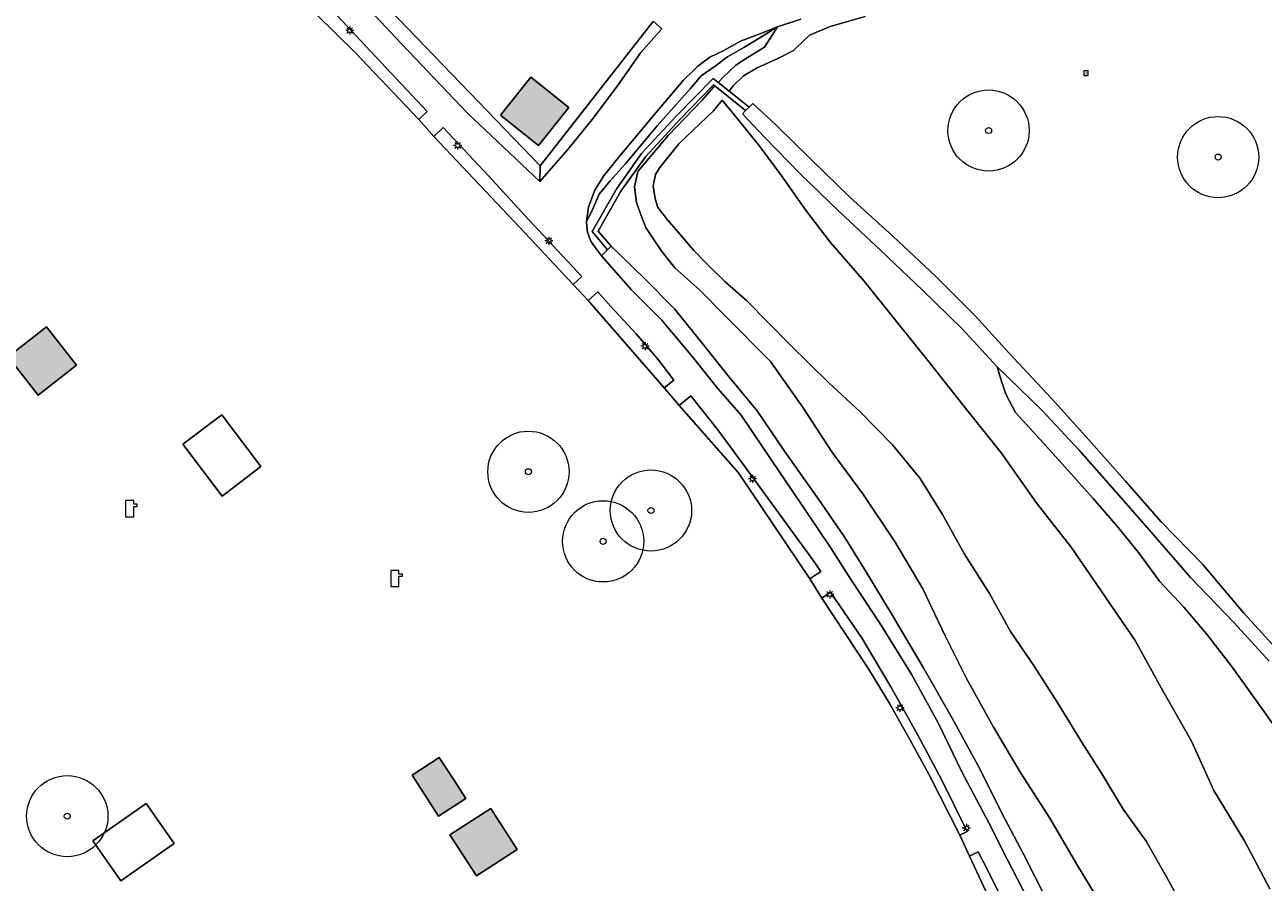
# Model space of a CAD drawing. Header units: metres. Extents: x 187482 to 189800, y 333582 to 335019.
# Tile 239 of 256: x 189170 to 189247, y 334389 to 334442. Entities that reach past the tile are written whole.
import ezdxf
from ezdxf.enums import TextEntityAlignment as Align

# ---------------------------------------------------------------- set-up
doc = ezdxf.new("R2010")
doc.units = ezdxf.units.M
doc.layers.get('0').update_dxf_attribs({"color": 252, "lineweight": 18})
for name, color, linetype, lineweight in [('B-WE-GR-BEPLANTING_CULTUUR_HEESTERS-GV', 252, 'Continuous', 18), ('B-WE-GR-BOOM-S', 252, 'Continuous', 18), ('B-WE-GR-HAAG-G', 252, 'GR-HAAG1-SO', 18), ('B-WE-IE-MEUBILAIR-S', 252, 'Continuous', 18), ('B-WE-IE-TERREINAFSCHEIDING_KUNSTMATIG_HEKWERK-G', 252, 'IE-TERREINAFSCHEIDING_KUNSTMATIG-SO', 18), ('B-WE-KL-WATER-S', 252, 'Continuous', 18), ('B-WE-OG-BEBOUWING-GV', 252, 'Continuous', 18), ('B-WE-OG-TERREIN_BEGROEID-GV', 252, 'Continuous', 18), ('B-WE-OG-TERREIN_ERF-GV', 252, 'Continuous', 18), ('B-WE-OG-TERREIN_OEVER-GV', 252, 'Continuous', 18), ('B-WE-OG-WATER_GREPPEL-GV', 252, 'Continuous', 18), ('B-WE-OG-WEG-GV', 252, 'Continuous', 18), ('B-WE-VH-HALFVERHARDING_GRAVEL-GV', 252, 'Continuous', 18)]:
    doc.layers.add(name, color=color, linetype=linetype, lineweight=lineweight)
doc.layers.add('B-WE-OG-BEBOUWING-V', color=7, linetype='Continuous', lineweight=18, true_color=0xf0f0f0)
doc.styles.add('NLCS-ISO', font='NLCS-ISO.ttf')
doc.linetypes.add('GR-HAAG1-SO', pattern='A,6,[176,NLCS.SHX,S=0.125,R=0,X=0,Y=0],-2', length=8)
doc.linetypes.add('IE-TERREINAFSCHEIDING_KUNSTMATIG-SO', pattern='A,4,[82,NLCS.SHX,S=0.75,R=90,X=0,Y=0],4,-2', length=10)

# ---------------------------------------------------------------- blocks, each defined once
blk = doc.blocks.new('SIE-MEUBILAIR_BORD_VERKEER-SO')
blk.add_lwpolyline([(-0.5625, -0.5625), (0.5625, -0.5625), (0.5625, 0.5625), (-0.5625, 0.5625)], close=True)
at = {"style": 'NLCS-ISO'}
blk.add_text('vb', height=0.75, dxfattribs=at).set_placement((0, 0), align=Align.MIDDLE_CENTER)
blk = doc.blocks.new('SKL-WATER_POMP-SO')
at = {"color": 0, "linetype": 'ByBlock', "lineweight": 18}
blk.add_lwpolyline([(1, 1.09), (1, 2), (-1, 2), (-1, -2), (1, -2), (1, 0.57), (1.85, 0.57), (1.85, 1.09)], close=True, dxfattribs=at)
blk = doc.blocks.new('SIE-MEUBILAIR_PAAL_LICHTMAST-SO')
for points in [[(-0.62, 0), (-1, 0)], [(-0.71, 0.71), (-0.44, 0.44)], [(0, 1), (0, 0.62)], [(0.44, 0.44), (0.71, 0.71)], [(1, 0), (0.62, 0)], [(-0.71, -0.71), (-0.44, -0.44)], [(0, -0.62), (0, -1)], [(0.44, -0.44), (0.71, -0.71)]]:
    blk.add_lwpolyline(points)
blk.add_circle((0, 0), 0.5)
blk = doc.blocks.new('SGR-BOOM_GBKN-SO')
at = {"color": 0, "linetype": 'ByBlock', "lineweight": 18}
for radius in [2, 0.15]:
    blk.add_circle((0, 0), radius, dxfattribs=at)

msp = doc.modelspace()

# ---------------------------------------------------------------- hatches: boundary and pattern name
at = {"layer": 'B-WE-OG-BEBOUWING-V'}
h = msp.add_hatch(color=256, dxfattribs=at)
h.dxf.hatch_style = 1
h.paths.add_polyline_path([(189199.623, 334436.285), (189201.973, 334434.42), (189203.838, 334436.769), (189201.489, 334438.635)], flags=17)
h = msp.add_hatch(color=256, dxfattribs=at)
h.dxf.hatch_style = 1
h.paths.add_polyline_path([(189173.532, 334420.9), (189171.686, 334423.264), (189169.321, 334421.418), (189171.168, 334419.054)], flags=17)
h = msp.add_hatch(color=256, dxfattribs=at)
h.dxf.hatch_style = 1
h.paths.add_polyline_path([(189200.664, 334391.091), (189199.037, 334393.611), (189196.517, 334391.985), (189198.144, 334389.464)], flags=17)
h.paths.add_polyline_path([(189195.818, 334393.141), (189197.496, 334394.231), (189196.791, 334395.315), (189195.861, 334396.746), (189194.184, 334395.657)], flags=16)

# ---------------------------------------------------------------- linework, layer by layer
at = {"layer": 'B-WE-GR-BEPLANTING_CULTUUR_HEESTERS-GV', "flags": 128}
for points in [[(189179.83, 334456.295), (189179.735, 334456.186), (189181.155, 334454.756), (189181.41, 334453.965), (189182.722, 334452.422), (189185.991, 334448.932), (189189.489, 334445.02), (189193.172, 334441.072), (189197.576, 334436.446), (189202.051, 334432.22), (189202.061, 334433.169)], [(189191.62, 334440.245), (189187.811, 334444.344), (189187.116, 334443.691), (189190.686, 334440.15), (189194.593, 334436.033), (189195.114, 334436.514)], [(189202.061, 334433.169), (189202.051, 334432.22), (189203.776, 334434.173), (189205.349, 334436.13), (189206.871, 334438.157), (189208.275, 334440.153), (189209.549, 334441.614), (189209.031, 334442.076), (189209.009, 334442.048)], [(189210.664, 334436.035), (189212.735, 334438.158), (189212.815, 334438.094), (189214.718, 334436.582), (189214.931, 334436.796), (189213.698, 334437.775), (189213.023, 334438.311), (189212.709, 334438.561), (189210.446, 334436.241), (189208.312, 334433.928), (189206.786, 334431.773), (189205.268, 334429.123), (189206.216, 334428.002), (189206.437, 334428.221), (189205.637, 334429.163), (189207.039, 334431.611), (189208.546, 334433.739)], [(189198.902, 334432.54), (189196.093, 334435.526), (189195.526, 334434.975), (189201.151, 334429.026), (189204.093, 334425.864), (189204.634, 334426.367), (189201.379, 334429.848)], [(189207.97, 334422.84), (189206.403, 334424.532), (189205.62, 334425.413), (189205.031, 334424.888), (189209.694, 334419.503), (189210.305, 334419.989), (189209.312, 334421.281)], [(189213, 334416.922), (189211.343, 334419.014), (189210.634, 334418.413), (189214.28, 334414.272), (189218.673, 334407.738), (189219.344, 334408.196), (189218.846, 334408.919), (189217.239, 334411.124), (189214.932, 334414.295)], [(189223.652, 334401.104), (189221.888, 334404.066), (189219.948, 334406.918), (189219.41, 334406.556), (189222.276, 334402.21), (189223.549, 334400.116), (189224.821, 334397.853), (189226.018, 334395.676), (189227.891, 334391.961), (189228.359, 334392.186), (189226.781, 334395.391), (189225.304, 334398.164)]]:
    msp.add_lwpolyline(points, close=True, dxfattribs=at)
for points in [[(189247.591, 334403.218), (189245.38, 334405.638), (189242.848, 334408.621), (189240.282, 334411.254), (189238.098, 334413.768), (189235.849, 334416.313), (189233.588, 334418.801), (189230.921, 334421.666), (189228.863, 334423.911), (189226.407, 334426.382), (189223.768, 334428.845), (189221.14, 334431.231), (189218.79, 334433.523), (189216.605, 334435.67), (189215.15, 334437.014), (189214.931, 334436.796), (189214.718, 334436.582), (189214.519, 334436.384), (189215.855, 334434.97), (189218.081, 334432.685), (189220.476, 334430.367), (189223.048, 334427.933), (189225.579, 334425.539), (189228.052, 334423.133), (189230.192, 334420.799), (189232.917, 334418.146), (189235.241, 334415.664), (189237.383, 334413.246), (189239.545, 334410.757), (189242.09, 334407.835), (189244.783, 334405.029), (189246.931, 334402.688)], [(189233.262, 334387.955), (189231.799, 334390.84), (189230.662, 334392.964), (189229.01, 334396.269), (189227.423, 334399.178), (189225.694, 334402.223), (189223.755, 334405.496), (189222.103, 334408.239), (189220.822, 334410.295), (189219.335, 334412.439), (189217.1, 334415.603), (189215.422, 334418.087), (189213.646, 334420.249), (189212.211, 334422.05), (189210.341, 334424.372), (189208.522, 334426.212), (189206.437, 334428.221), (189206.216, 334428.002), (189205.845, 334427.635), (189207.675, 334425.56), (189209.533, 334423.685), (189211.438, 334421.407), (189212.984, 334419.492), (189214.444, 334417.83), (189216.314, 334415.05), (189218.461, 334411.87), (189219.949, 334409.678), (189221.167, 334407.742), (189223.042, 334404.917), (189224.937, 334401.845), (189226.581, 334398.835), (189228.025, 334395.854), (189229.679, 334392.727), (189230.824, 334390.45), (189232.389, 334387.435)], [(189231.138, 334386.704), (189229.641, 334389.75), (189229.019, 334390.942), (189228.498, 334390.669), (189230.943, 334385.433)]]:
    msp.add_lwpolyline(points, dxfattribs=at)
at = {"layer": 'B-WE-GR-HAAG-G', "ltscale": 0.2, "flags": 128}
for points in [[(189210.664, 334436.035), (189212.735, 334438.158)], [(189212.735, 334438.158), (189212.815, 334438.094)], [(189212.815, 334438.094), (189214.718, 334436.582)], [(189214.519, 334436.384), (189214.718, 334436.582)], [(189214.718, 334436.582), (189214.931, 334436.796)], [(189214.931, 334436.796), (189215.15, 334437.014)], [(189215.15, 334437.014), (189216.605, 334435.67)], [(189208.546, 334433.739), (189210.664, 334436.035)], [(189215.855, 334434.97), (189214.519, 334436.384)], [(189216.605, 334435.67), (189218.79, 334433.523)], [(189218.081, 334432.685), (189215.855, 334434.97)], [(189207.039, 334431.611), (189208.546, 334433.739)], [(189218.79, 334433.523), (189221.14, 334431.231)], [(189220.476, 334430.367), (189218.081, 334432.685)], [(189205.637, 334429.163), (189207.039, 334431.611)], [(189221.14, 334431.231), (189223.768, 334428.845)], [(189223.048, 334427.933), (189220.476, 334430.367)], [(189206.437, 334428.221), (189205.637, 334429.163)], [(189206.216, 334428.002), (189206.437, 334428.221)], [(189206.437, 334428.221), (189208.522, 334426.212)], [(189223.768, 334428.845), (189226.407, 334426.382)], [(189205.845, 334427.635), (189206.216, 334428.002)], [(189225.579, 334425.539), (189223.048, 334427.933)], [(189208.522, 334426.212), (189210.341, 334424.372)], [(189226.407, 334426.382), (189228.863, 334423.911)], [(189228.052, 334423.133), (189225.579, 334425.539)], [(189210.341, 334424.372), (189212.211, 334422.05)], [(189228.863, 334423.911), (189230.921, 334421.666)], [(189230.192, 334420.799), (189228.052, 334423.133)], [(189212.211, 334422.05), (189213.646, 334420.249)], [(189230.921, 334421.666), (189233.588, 334418.801)], [(189232.917, 334418.146), (189230.192, 334420.799)], [(189213.646, 334420.249), (189215.422, 334418.087)], [(189233.588, 334418.801), (189235.849, 334416.313)], [(189217.1, 334415.603), (189215.422, 334418.087)], [(189235.241, 334415.664), (189232.917, 334418.146)], [(189235.849, 334416.313), (189238.098, 334413.768)], [(189219.335, 334412.439), (189217.1, 334415.603)], [(189237.383, 334413.246), (189235.241, 334415.664)], [(189238.098, 334413.768), (189240.282, 334411.254)], [(189239.545, 334410.757), (189237.383, 334413.246)], [(189220.822, 334410.295), (189219.335, 334412.439)], [(189242.09, 334407.835), (189239.545, 334410.757)], [(189240.282, 334411.254), (189242.848, 334408.621)], [(189222.103, 334408.239), (189220.822, 334410.295)], [(189242.848, 334408.621), (189245.38, 334405.638)], [(189223.755, 334405.496), (189222.103, 334408.239)], [(189244.783, 334405.029), (189242.09, 334407.835)], [(189225.694, 334402.223), (189223.755, 334405.496)], [(189245.38, 334405.638), (189247.591, 334403.218)], [(189246.931, 334402.688), (189244.783, 334405.029)], [(189227.423, 334399.178), (189225.694, 334402.223)], [(189229.01, 334396.269), (189227.423, 334399.178)], [(189230.662, 334392.964), (189229.01, 334396.269)], [(189231.799, 334390.84), (189230.662, 334392.964)], [(189233.262, 334387.955), (189231.799, 334390.84)]]:
    msp.add_lwpolyline(points, dxfattribs=at)
at = {"layer": 'B-WE-IE-TERREINAFSCHEIDING_KUNSTMATIG_HEKWERK-G', "ltscale": 0.2, "flags": 128}
for points in [[(189179.83, 334456.295), (189202.061, 334433.169)], [(189187.116, 334443.691), (189190.686, 334440.15)], [(189209.009, 334442.048), (189202.061, 334433.169)], [(189190.686, 334440.15), (189194.593, 334436.033)], [(189210.446, 334436.241), (189212.709, 334438.561)], [(189212.709, 334438.561), (189213.023, 334438.311)], [(189213.023, 334438.311), (189213.698, 334437.775)], [(189213.698, 334437.775), (189214.931, 334436.796)], [(189194.593, 334436.033), (189195.526, 334434.975)], [(189208.312, 334433.928), (189210.446, 334436.241)], [(189195.526, 334434.975), (189201.151, 334429.026)], [(189206.786, 334431.773), (189208.312, 334433.928)], [(189205.268, 334429.123), (189206.786, 334431.773)], [(189201.151, 334429.026), (189204.093, 334425.864)], [(189206.216, 334428.002), (189205.268, 334429.123)], [(189204.093, 334425.864), (189205.031, 334424.888)], [(189205.031, 334424.888), (189209.694, 334419.503)], [(189209.694, 334419.503), (189210.634, 334418.413)], [(189210.634, 334418.413), (189214.28, 334414.272)], [(189214.28, 334414.272), (189218.673, 334407.738)], [(189218.673, 334407.738), (189219.41, 334406.556)], [(189219.41, 334406.556), (189222.276, 334402.21)], [(189222.276, 334402.21), (189223.549, 334400.116)], [(189223.549, 334400.116), (189224.821, 334397.853)], [(189224.821, 334397.853), (189226.018, 334395.676)], [(189226.018, 334395.676), (189227.891, 334391.961)], [(189227.891, 334391.961), (189228.498, 334390.669)], [(189228.498, 334390.669), (189230.943, 334385.433)]]:
    msp.add_lwpolyline(points, dxfattribs=at)
at = {"layer": 'B-WE-OG-BEBOUWING-GV', "flags": 128}
for points in [[(189199.623, 334436.285), (189201.973, 334434.42), (189203.838, 334436.769), (189201.489, 334438.635)], [(189173.532, 334420.9), (189171.686, 334423.264), (189169.321, 334421.418), (189171.168, 334419.054)], [(189182.497, 334412.844), (189184.887, 334414.657), (189182.47, 334417.844), (189180.08, 334416.031)], [(189195.818, 334393.141), (189197.496, 334394.231), (189196.791, 334395.315), (189195.861, 334396.746), (189194.184, 334395.657)], [(189176.262, 334389.16), (189179.541, 334391.451), (189177.823, 334393.91), (189174.544, 334391.62)], [(189200.664, 334391.091), (189199.037, 334393.611), (189196.517, 334391.985), (189198.144, 334389.464)]]:
    msp.add_lwpolyline(points, close=True, dxfattribs=at)
at = {"layer": 'B-WE-OG-TERREIN_BEGROEID-GV', "flags": 128}
for points in [[(189222.067, 334442.367), (189219.924, 334441.762), (189218.647, 334441.212), (189217.667, 334440.286), (189216.694, 334439.779), (189215.42, 334439.212), (189214.594, 334438.725), (189213.952, 334438.104), (189213.698, 334437.775), (189214.931, 334436.796), (189215.15, 334437.014), (189216.605, 334435.67), (189218.79, 334433.523), (189221.14, 334431.231), (189223.768, 334428.845), (189226.407, 334426.382), (189228.863, 334423.911), (189230.921, 334421.666), (189233.588, 334418.801), (189235.849, 334416.313), (189238.098, 334413.768), (189240.282, 334411.254), (189242.848, 334408.621), (189245.38, 334405.638), (189247.591, 334403.218)], [(189246.931, 334402.688), (189244.783, 334405.029), (189242.09, 334407.835), (189239.545, 334410.757), (189237.383, 334413.246), (189235.241, 334415.664), (189232.917, 334418.146), (189230.192, 334420.799), (189230.423, 334420.033), (189230.731, 334419.114), (189231.321, 334417.98), (189233.026, 334416.116), (189234.574, 334414.423), (189236.101, 334412.685), (189237.564, 334411.005), (189238.9, 334409.371), (189240.182, 334407.607), (189241.695, 334405.998), (189243.088, 334404.366), (189244.625, 334402.376), (189245.93, 334400.542), (189247.621, 334398.179)]]:
    msp.add_lwpolyline(points, dxfattribs=at)
at = {"layer": 'B-WE-OG-TERREIN_ERF-GV', "flags": 128}
for points in [[(189179.83, 334456.295), (189202.061, 334433.169), (189209.009, 334442.048)], [(189230.943, 334385.433), (189228.498, 334390.669), (189227.891, 334391.961), (189226.018, 334395.676), (189224.821, 334397.853), (189223.549, 334400.116), (189222.276, 334402.21), (189219.41, 334406.556), (189218.673, 334407.738), (189214.28, 334414.272), (189210.634, 334418.413), (189209.694, 334419.503), (189205.031, 334424.888), (189204.093, 334425.864), (189201.151, 334429.026), (189195.526, 334434.975), (189194.593, 334436.033), (189190.686, 334440.15), (189187.116, 334443.691)]]:
    msp.add_lwpolyline(points, dxfattribs=at)
for points in [[(189203.838, 334436.769), (189201.973, 334434.42), (189199.623, 334436.285), (189201.489, 334438.635)], [(189171.686, 334423.264), (189173.532, 334420.9), (189171.168, 334419.054), (189169.321, 334421.418)], [(189182.497, 334412.844), (189180.08, 334416.031), (189182.47, 334417.844), (189184.887, 334414.657)], [(189195.818, 334393.141), (189194.184, 334395.657), (189195.861, 334396.746), (189196.791, 334395.315), (189197.496, 334394.231)], [(189176.262, 334389.16), (189174.544, 334391.62), (189177.823, 334393.91), (189179.541, 334391.451)], [(189198.144, 334389.464), (189196.517, 334391.985), (189199.037, 334393.611), (189200.664, 334391.091)]]:
    msp.add_lwpolyline(points, close=True, dxfattribs=at)
at = {"layer": 'B-WE-OG-TERREIN_OEVER-GV', "flags": 128}
for points in [[(189247.621, 334398.179), (189245.93, 334400.542), (189244.625, 334402.376), (189243.088, 334404.366), (189241.695, 334405.998), (189240.182, 334407.607), (189238.9, 334409.371), (189237.564, 334411.005), (189236.101, 334412.685), (189234.574, 334414.423), (189233.026, 334416.116), (189231.321, 334417.98), (189230.731, 334419.114), (189230.423, 334420.033), (189230.192, 334420.799), (189228.052, 334423.133), (189225.579, 334425.539), (189223.048, 334427.933), (189220.476, 334430.367), (189218.081, 334432.685), (189215.855, 334434.97), (189214.519, 334436.384), (189214.718, 334436.582), (189212.815, 334438.094), (189212.763, 334438.039), (189212.029, 334437.191), (189209.941, 334435.035), (189208.085, 334432.822), (189207.874, 334431.892), (189208.009, 334430.92), (189208.315, 334430.057), (189208.574, 334429.373), (189209.01, 334428.718), (189209.559, 334427.903), (189210.365, 334426.886), (189211.895, 334425.513), (189213.445, 334423.959), (189216.253, 334421.13), (189218.257, 334418.266), (189220.012, 334415.56), (189221.938, 334412.974), (189223.924, 334410.003), (189225.617, 334407.14), (189226.975, 334404.278), (189228.309, 334401.604), (189229.961, 334398.66), (189231.653, 334395.786), (189233.445, 334393.002), (189235.085, 334390.203), (189236.668, 334387.599)], [(189241.726, 334387.358), (189240.61, 334389.393), (189239.368, 334391.598), (189237.956, 334393.57), (189236.673, 334395.68), (189235.431, 334397.643), (189233.926, 334400.094), (189232.466, 334402.363), (189231.028, 334404.512), (189229.723, 334406.853), (189228.188, 334409.275), (189226.837, 334411.702), (189225.46, 334413.923), (189223.754, 334416.005), (189221.754, 334418.048), (189219.839, 334419.808), (189217.44, 334422.172), (189214.767, 334424.878), (189213.451, 334426.033), (189212.351, 334427.131), (189211.536, 334427.958), (189210.8, 334428.81), (189209.923, 334429.822), (189209.313, 334430.62), (189209.148, 334431.144), (189209.032, 334431.952), (189209.171, 334432.643), (189209.433, 334433.083), (189210.606, 334434.54), (189212.742, 334436.572), (189213.267, 334437.225), (189214.317, 334435.955), (189215.594, 334434.373), (189216.943, 334432.534), (189218.394, 334430.472), (189219.923, 334428.466), (189222.006, 334426.073), (189223.998, 334423.6), (189226.088, 334420.994), (189228.081, 334418.47), (189230.468, 334415.483), (189232.591, 334412.442), (189234.743, 334409.691), (189236.603, 334407.002), (189238.692, 334403.942), (189240.287, 334401.034), (189242.153, 334397.761), (189243.539, 334394.721), (189245.447, 334391.575), (189246.984, 334388.668)]]:
    msp.add_lwpolyline(points, dxfattribs=at)
at = {"layer": 'B-WE-OG-WATER_GREPPEL-GV', "flags": 128}
msp.add_lwpolyline([(189246.984, 334388.668), (189245.447, 334391.575), (189243.539, 334394.721), (189242.153, 334397.761), (189240.287, 334401.034), (189238.692, 334403.942), (189236.603, 334407.002), (189234.743, 334409.691), (189232.591, 334412.442), (189230.468, 334415.483), (189228.081, 334418.47), (189226.088, 334420.994), (189223.998, 334423.6), (189222.006, 334426.073), (189219.923, 334428.466), (189218.394, 334430.472), (189216.943, 334432.534), (189215.594, 334434.373), (189214.317, 334435.955), (189213.267, 334437.225), (189212.742, 334436.572), (189210.606, 334434.54), (189209.433, 334433.083), (189209.171, 334432.643), (189209.032, 334431.952), (189209.148, 334431.144), (189209.313, 334430.62), (189209.923, 334429.822), (189210.8, 334428.81), (189211.536, 334427.958), (189212.351, 334427.131), (189213.451, 334426.033), (189214.767, 334424.878), (189217.44, 334422.172), (189219.839, 334419.808), (189221.754, 334418.048), (189223.754, 334416.005), (189225.46, 334413.923), (189226.837, 334411.702), (189228.188, 334409.275), (189229.723, 334406.853), (189231.028, 334404.512), (189232.466, 334402.363), (189233.926, 334400.094), (189235.431, 334397.643), (189236.673, 334395.68), (189237.956, 334393.57), (189239.368, 334391.598), (189240.61, 334389.393), (189241.726, 334387.358)], dxfattribs=at)
at = {"layer": 'B-WE-OG-WEG-GV', "flags": 128}
for points in [[(189218.114, 334442.2), (189216.681, 334441.726), (189215.885, 334440.483), (189214.863, 334439.876), (189214.113, 334439.383), (189213.349, 334438.653), (189213.023, 334438.311), (189213.698, 334437.775), (189213.952, 334438.104), (189214.594, 334438.725), (189215.42, 334439.212), (189216.694, 334439.779), (189217.667, 334440.286), (189218.647, 334441.212), (189219.924, 334441.762), (189222.067, 334442.367)], [(189236.668, 334387.599), (189235.085, 334390.203), (189233.445, 334393.002), (189231.653, 334395.786), (189229.961, 334398.66), (189228.309, 334401.604), (189226.975, 334404.278), (189225.617, 334407.14), (189223.924, 334410.003), (189221.938, 334412.974), (189220.012, 334415.56), (189218.257, 334418.266), (189216.253, 334421.13), (189213.445, 334423.959), (189211.895, 334425.513), (189210.365, 334426.886), (189209.559, 334427.903), (189209.01, 334428.718), (189208.574, 334429.373), (189208.315, 334430.057), (189208.009, 334430.92), (189207.874, 334431.892), (189208.085, 334432.822), (189209.941, 334435.035), (189212.029, 334437.191), (189212.763, 334438.039), (189212.815, 334438.094), (189212.735, 334438.158), (189210.664, 334436.035), (189208.546, 334433.739), (189207.039, 334431.611), (189205.637, 334429.163), (189206.437, 334428.221), (189208.522, 334426.212), (189210.341, 334424.372), (189212.211, 334422.05), (189213.646, 334420.249), (189215.422, 334418.087), (189217.1, 334415.603), (189219.335, 334412.439), (189220.822, 334410.295), (189222.103, 334408.239), (189223.755, 334405.496), (189225.694, 334402.223), (189227.423, 334399.178), (189229.01, 334396.269), (189230.662, 334392.964), (189231.799, 334390.84), (189233.262, 334387.955)]]:
    msp.add_lwpolyline(points, dxfattribs=at)
for points in [[(189210.446, 334436.241), (189212.709, 334438.561), (189213.023, 334438.311), (189213.349, 334438.653), (189214.113, 334439.383), (189214.863, 334439.876), (189215.885, 334440.483), (189216.681, 334441.726), (189215.484, 334441.002), (189214.615, 334440.47), (189213.596, 334439.884), (189212.848, 334439.307), (189211.988, 334438.719), (189211.319, 334437.942), (189209.278, 334435.643), (189207.298, 334433.275), (189206.386, 334432.256), (189205.706, 334431.428), (189205.339, 334430.577), (189204.93, 334429.731), (189204.962, 334429.198), (189205.068, 334428.848), (189205.203, 334428.504), (189205.484, 334428.12), (189205.845, 334427.635), (189206.216, 334428.002), (189205.268, 334429.123), (189206.786, 334431.773), (189208.312, 334433.928)], [(189211.319, 334437.942), (189211.988, 334438.719), (189212.848, 334439.307), (189213.596, 334439.884), (189214.615, 334440.47), (189215.484, 334441.002), (189216.681, 334441.726), (189215.482, 334441.255), (189214.406, 334440.843), (189213.365, 334440.284), (189212.516, 334439.873), (189211.77, 334439.305), (189210.871, 334438.437), (189208.843, 334436.03), (189206.815, 334433.594), (189205.967, 334432.534), (189205.409, 334431.643), (189205.053, 334430.628), (189204.93, 334429.731), (189205.339, 334430.577), (189205.706, 334431.428), (189206.386, 334432.256), (189207.298, 334433.275), (189209.278, 334435.643)]]:
    msp.add_lwpolyline(points, close=True, dxfattribs=at)
at = {"layer": 'B-WE-VH-HALFVERHARDING_GRAVEL-GV', "flags": 128}
for points in [[(189209.031, 334442.076), (189209.549, 334441.614), (189208.275, 334440.153), (189206.871, 334438.157), (189205.349, 334436.13), (189203.776, 334434.173), (189202.051, 334432.22), (189197.576, 334436.446), (189193.172, 334441.072), (189189.489, 334445.02)], [(189187.811, 334444.344), (189191.62, 334440.245), (189195.114, 334436.514), (189194.593, 334436.033), (189195.526, 334434.975), (189196.093, 334435.526), (189198.902, 334432.54), (189201.379, 334429.848), (189204.634, 334426.367), (189204.093, 334425.864), (189205.031, 334424.888), (189205.62, 334425.413), (189206.403, 334424.532), (189207.97, 334422.84), (189209.312, 334421.281), (189210.305, 334419.989), (189209.694, 334419.503), (189210.634, 334418.413), (189211.343, 334419.014), (189213, 334416.922), (189214.932, 334414.295), (189217.239, 334411.124), (189218.846, 334408.919), (189219.344, 334408.196), (189218.673, 334407.738), (189219.41, 334406.556), (189219.948, 334406.918), (189221.888, 334404.066), (189223.652, 334401.104), (189225.304, 334398.164), (189226.781, 334395.391), (189228.359, 334392.186), (189227.891, 334391.961), (189228.498, 334390.669), (189229.019, 334390.942), (189229.641, 334389.75), (189231.138, 334386.704)], [(189232.389, 334387.435), (189230.824, 334390.45), (189229.679, 334392.727), (189228.025, 334395.854), (189226.581, 334398.835), (189224.937, 334401.845), (189223.042, 334404.917), (189221.167, 334407.742), (189219.949, 334409.678), (189218.461, 334411.87), (189216.314, 334415.05), (189214.444, 334417.83), (189212.984, 334419.492), (189211.438, 334421.407), (189209.533, 334423.685), (189207.675, 334425.56), (189205.845, 334427.635), (189205.484, 334428.12), (189205.203, 334428.504), (189205.068, 334428.848), (189204.962, 334429.198), (189204.93, 334429.731), (189205.053, 334430.628), (189205.409, 334431.643), (189205.967, 334432.534), (189206.815, 334433.594), (189208.843, 334436.03), (189210.871, 334438.437), (189211.77, 334439.305), (189212.516, 334439.873), (189213.365, 334440.284), (189214.406, 334440.843), (189215.482, 334441.255), (189216.681, 334441.726), (189218.114, 334442.2)]]:
    msp.add_lwpolyline(points, dxfattribs=at)

# ---------------------------------------------------------------- block references
at = {"layer": 'B-WE-GR-BOOM-S', "xscale": 1.25, "yscale": 1.25, "zscale": 1.25}
for p in [(189229.668, 334435.35), (189243.798, 334433.714), (189201.347, 334414.339), (189208.887, 334411.954), (189205.946, 334410.054), (189172.964, 334393.135)]:
    msp.add_blockref('SGR-BOOM_GBKN-SO', p, dxfattribs=at)
at = {"layer": 'B-WE-IE-MEUBILAIR-S', "xscale": 0.25, "yscale": 0.25, "zscale": 0.25}
for name, p in [('SIE-MEUBILAIR_PAAL_LICHTMAST-SO', (189190.352, 334441.503)), ('SIE-MEUBILAIR_BORD_VERKEER-SO', (189235.665, 334438.875)), ('SIE-MEUBILAIR_PAAL_LICHTMAST-SO', (189196.991, 334434.426)), ('SIE-MEUBILAIR_PAAL_LICHTMAST-SO', (189202.608, 334428.557)), ('SIE-MEUBILAIR_PAAL_LICHTMAST-SO', (189208.524, 334422.069)), ('SIE-MEUBILAIR_PAAL_LICHTMAST-SO', (189215.145, 334413.899)), ('SIE-MEUBILAIR_PAAL_LICHTMAST-SO', (189219.895, 334406.788)), ('SIE-MEUBILAIR_PAAL_LICHTMAST-SO', (189224.215, 334399.803)), ('SIE-MEUBILAIR_PAAL_LICHTMAST-SO', (189228.301, 334392.404))]:
    msp.add_blockref(name, p, dxfattribs=at)
at = {"layer": 'B-WE-KL-WATER-S', "xscale": 0.25, "yscale": 0.25, "zscale": 0.25}
for p in [(189176.803, 334412.067), (189193.125, 334407.767)]:
    msp.add_blockref('SKL-WATER_POMP-SO', p, dxfattribs=at)

doc.saveas('drawing.dxf')
